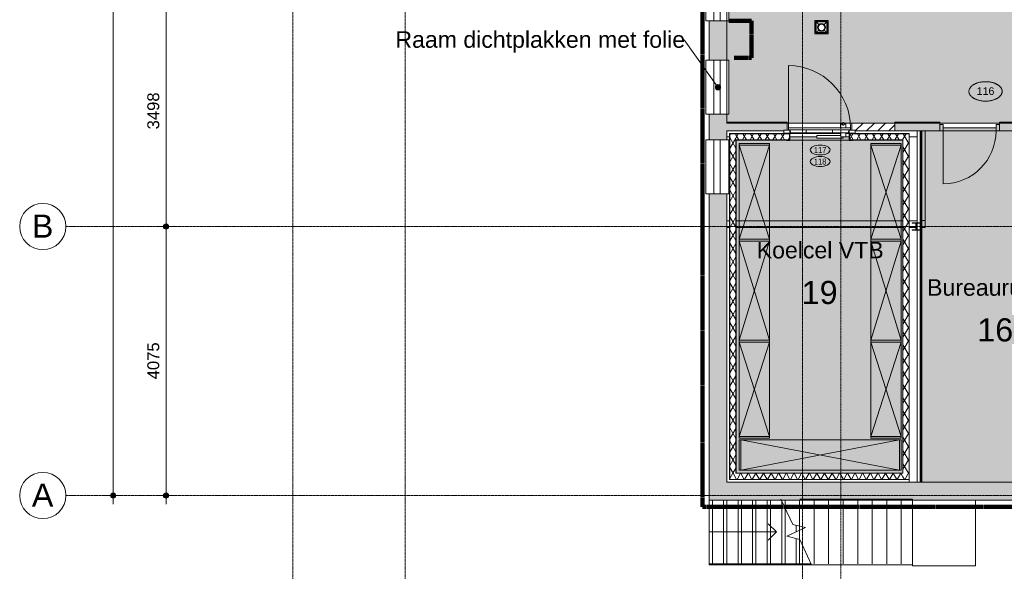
# Model space of a CAD drawing. Header units: millimetres. Extents: x 1989 to 88729, y 4659 to 113498.
# Tile 2 of 107: x 13596 to 28503, y 42912 to 51269. Entities that reach past the tile are written whole.
import ezdxf

# ---------------------------------------------------------------- set-up
doc = ezdxf.new("R2010")
doc.units = ezdxf.units.MM
for name, pattern in [('Afbreeklijn', [9, 5, -2, 0, -2]), ('ARC Grid Line', [22.225, 12.7, -3.175, 3.175, -3.175]), ('ARC Section Line', [17, 10, -3, 0, -1, 0, -3]), ('IMPORT-DASHED2', [0])]:
    doc.linetypes.add(name, pattern=pattern)
for name, color, linetype, lineweight in [('A--A2__Ruwbouw', 8, 'Continuous', 9), ('A--AR9__AlgVoorz', 1, 'Continuous', 9), ('A--L$01A__Algemeen', 7, 'Continuous', 9), ('A--L$07A__Stramien', 1, 'Continuous', 13), ('A--L21__Buitenwanden', 3, 'Continuous', 9), ('A--L22__Binnenwanden', 2, 'Continuous', 9), ('A--L23__Vloeren', 3, 'Continuous', 9), ('A--L24__TrapenHellingen', 1, 'Continuous', 9), ('A--L28__Hoofddraagconstructies', 3, 'Continuous', 9), ('A--L34__BalustradesLeuningen', 1, 'Continuous', 9), ('A--L3__Afbouw', 2, 'Continuous', 9), ('A--LD21__DetailPenFijnHidden', 1, 'Continuous', 9), ('A--LD30__DetailPenMiddel', 3, 'Continuous', 9), ('A--LR9__AlgVoorz', 7, 'Continuous', 9), ('A--M$01A__Algemeen', 1, 'Continuous', 13), ('A--M$01A__Algemeen-100', 1, 'Continuous', 13), ('A--T$01A__Algemeen', 1, 'Continuous', 9), ('A--T$07A__Stramien', 1, 'Continuous', 13), ('A--TR9__AlgVoorz', 1, 'Continuous', 13), ('ALN_L73_10_Apparaten', 250, 'Continuous', 20), ('ALN_L73_11_Apparaten', 252, 'Continuous', 15), ('ALN_L73_12_Apparaten', 8, 'IMPORT-DASHED2', 9), ('ALN_T73_Apparaten Text', 20, 'Continuous', 15), ('Up Arrows', 7, 'Continuous', 9)]:
    doc.layers.add(name, color=color, linetype=linetype, lineweight=lineweight)
doc.styles.add('Arial Narrow', font='ARIALN.TTF', dxfattribs={"height": 90})
doc.styles.add('Arial_1', font='arial.ttf', dxfattribs={"height": 115.2})
doc.styles.add('Arial_5', font='arial.ttf', dxfattribs={"height": 350})
doc.styles.add('Arial_6', font='arial.ttf', dxfattribs={"height": 250})
doc.styles.add('Arial_7', font='arial.ttf', dxfattribs={"height": 180})
doc.dimstyles.new('00_ARC_dimension_1_8mm', dxfattribs={"dimscale": 304.8, "dimtxt": 183.646692, "dimasz": 1.049869, "dimexe": 0.426509, "dimexo": 0.0625, "dimgap": 0.164042, "dimtad": 1, "dimdec": 0, "dimzin": 0, "dimdsep": 46, "dimtxsty": 'Arial_7', "dimblk1": 'DOTSMALL', "dimblk2": 'DOTSMALL', "dimsah": 1, "dimcen": 0.09, "dimdle": 0.426509, "dimadec": 3, "dimazin": 0, "dimtfac": 1, "dimtdec": 4, "dimtix": 1, "dimtmove": 0, "dimatfit": 3, "dimfxl": 0.426509, "dimfxlon": 1, "dimtvp": 1, "dimtolj": 1, "dimtzin": 0, "dimarcsym": 2})
pattern_1 = [(60, (-2971.13, 0), (-86.60254, 50), []), (120, (-2971.13, 0), (-86.60254, -50), [])]

# ---------------------------------------------------------------- blocks, each defined once
blk = doc.blocks.new('32_DO_WB_vo deur enkel2 - vo 2-2338812-DO-Begane grond - Nieuwe situatie Kitchen equipment')
at = {"layer": 'A--L3__Afbouw'}
h = blk.add_hatch(color=9, dxfattribs=at)
h.paths.add_polyline_path([(520, 60), (520, -40), (570, -40), (570, 60)])
h.paths.add_polyline_path([(-280, 60), (-330, 60), (-330, -40), (-280, -40)])
blk.add_hatch(color=9, dxfattribs=at).paths.add_polyline_path([(520, 60), (-280, 60), (-280, 10), (520, 10)])
at = {"layer": 'A--L$01A__Algemeen'}
blk.add_line((520, 60), (520, 860), dxfattribs=at)
blk.add_arc((520, 60), 800, 90, 180, dxfattribs=at)
at = {"layer": 'A--L3__Afbouw'}
for p, q in [((-280, 60), (-330, 60)), ((-330, 60), (-330, -40)), ((520, 60), (-280, 60)), ((-280, 60), (-280, 10)), ((-280, -40), (-280, 60)), ((-280, 10), (520, 10)), ((520, 10), (520, 60)), ((570, 60), (520, 60)), ((520, 60), (520, -40)), ((570, -40), (570, 60)), ((-330, -40), (-280, -40)), ((520, -40), (570, -40))]:
    blk.add_line(p, q, dxfattribs=at)
blk = doc.blocks.new('31_WI_WB_fixed glass - Ontwerpraam-2070651-DO-Begane grond - Nieuwe situatie Kitchen equipment')
at = {"layer": 'A--L3__Afbouw'}
for p, q in [((-900, 35), (-900, 165)), ((-900, 165), (900, 165)), ((900, 165), (900, 35)), ((-900, 35), (900, 35)), ((-900, -65), (-900, 35)), ((900, 35), (900, -65)), ((900, -65), (-900, -65)), ((-900, -179), (-900, -135)), ((900, -135), (900, -179)), ((-900, -179), (-900, -183)), ((-900, -183), (900, -183)), ((900, -183), (900, -179))]:
    blk.add_line(p, q, dxfattribs=at)
blk = doc.blocks.new('31_WI_WB_fixed glass - Ontwerpraam-2421921-DO-Begane grond - Nieuwe situatie Kitchen equipment')
at = {"layer": 'A--L3__Afbouw'}
for p, q in [((-409, 35), (-409, 165)), ((-409, 165), (409, 165)), ((409, 165), (409, 35)), ((-409, 35), (409, 35)), ((-409, -65), (-409, 35)), ((409, 35), (409, -65)), ((409, -65), (-409, -65)), ((-409, -179), (-409, -135)), ((409, -135), (409, -179)), ((-409, -179), (-409, -183)), ((-409, -183), (409, -183)), ((409, -183), (409, -179))]:
    blk.add_line(p, q, dxfattribs=at)
blk = doc.blocks.new('28_SCF_TLB_column steel HEA - HE120A-1981157-DO-Begane grond - Nieuwe situatie Kitchen equipment')
at = {"layer": 'A--L28__Hoofddraagconstructies'}
h = blk.add_hatch(dxfattribs=at)
h.set_pattern_fill('FP_6', color=256, style=0, pattern_type=2)
h.set_pattern_definition([(45, (-30139.26, -48135.44), (-251.4472, 251.4472), []), (45, (-30139.26, -47754.44), (-251.4472, 251.4472), [])])
h.paths.add_polyline_path([(15, -57), (60, -57), (60, -49), (2, -49), (-60, -57)])
h.paths.add_polyline_path([(2, 49), (60, 49), (60, 57), (-60, 57)])
for p, q in [((60, 57), (-60, 57)), ((-60, 57), (-60, 49)), ((-60, 49), (-3, 49)), ((-3, 49), (-3, -49)), ((2, -49), (2, 49)), ((2, 49), (60, 49)), ((60, 49), (60, 57)), ((-3, -49), (-60, -49)), ((-60, -49), (-60, -57)), ((-60, -57), (60, -57)), ((60, -49), (2, -49)), ((60, -57), (60, -49))]:
    blk.add_line(p, q, dxfattribs=at)
blk = doc.blocks.new('32_DO_WB_MFX3 - Metaflex_fl-MK--_2000x900_3sc-V52-DO-Begane grond - Nieuwe situatie Kitchen equipment')
at = {"layer": 'A--L3__Afbouw'}
for p, q in [((-470, 1080), (-470, 140)), ((320, 200), (320, 140)), ((340, 200), (320, 200)), ((325, 200), (320, 200)), ((360, 200), (332, 200)), ((400, 200), (380, 200)), ((388, 200), (380, 200)), ((400, 200), (395, 200)), ((400, 140), (400, 200)), ((-450, 100), (-540, 100)), ((-540, 100), (-540, 55)), ((-540, 55), (-450, 55)), ((-450, 55), (-500, 55)), ((-500, 55), (-500, 50)), ((-500, 50), (-455, 50)), ((-470, 140), (-470, 138)), ((470, 140), (-470, 140)), ((-470, 138), (-470, 110)), ((470, 138), (-470, 138)), ((470, 138), (-470, 138)), ((470, 110), (-470, 110)), ((-455, 50), (-455, -50)), ((-450, 110), (-435, 62)), ((-450, 55), (-450, 100)), ((-450, -55), (-450, 55)), ((-435, 62), (-200, 62)), ((-200, 110), (-200, 62)), ((200, 62), (-200, 62)), ((320, 22), (-40, 22)), ((-40, 22), (-40, -18)), ((-40, 22), (-40, 21)), ((200, 62), (200, 110)), ((200, 62), (435, 62)), ((320, 62), (320, 22)), ((325, 2), (400, 2)), ((360, -2), (360, 2)), ((360, -18), (360, 2)), ((396, 2), (400, 2)), ((400, 2), (400, 62)), ((435, 62), (450, 110)), ((540, 100), (450, 100)), ((450, 100), (450, 55)), ((450, 55), (540, 55)), ((500, 55), (450, 55)), ((450, 55), (450, -55)), ((455, -50), (455, 50)), ((455, 50), (500, 50)), ((470, 138), (470, 140)), ((470, 110), (470, 138)), ((500, 50), (500, 55)), ((540, 55), (540, 100)), ((-455, -50), (-500, -50)), ((-500, -50), (-500, -55)), ((-500, -55), (-450, -55)), ((-40, -18), (360, -18)), ((360, -18), (360, -17)), ((450, -55), (500, -55)), ((500, -50), (455, -50)), ((500, -55), (500, -50))]:
    blk.add_line(p, q, dxfattribs=at)
for centre, radius, start, end in [((-470, 140), 940, 360, 90), ((360, 200), 20, 360, 180), ((360, 200), 20, 180, 360)]:
    blk.add_arc(centre, radius, start, end, dxfattribs=at)
for points, knots in [([(350, 183), (350, 183), (349, 184), (347, 185), (346, 186), (344, 188), (342, 191), (341, 193), (341, 193)], [0.6666667, 0.6666667, 0.6666667, 0.6666667, 0.6875, 0.7222222, 0.7569444, 0.7916667, 0.8611111, 0.8888889, 0.8888889, 0.8888889, 0.8888889]), ([(380, 200), (380, 199), (380, 197), (379, 195), (379, 193), (377, 190), (375, 186), (371, 183), (367, 181), (364, 180), (361, 180), (359, 180), (357, 180), (356, 180)], [0, 0, 0, 0, 0.0555556, 0.0833333, 0.1111111, 0.1666667, 0.2222222, 0.3333333, 0.3888889, 0.4444444, 0.4791667, 0.5138889, 0.5555556, 0.5555556, 0.5555556, 0.5555556]), ([(320, 22), (320, 22), (320, 22), (321, 20), (323, 16), (324, 12), (324, 10), (325, 9), (325, 7), (325, 5), (325, 3), (325, 2)], [0, 0, 0, 0, 0.142857, 0.285714, 0.571429, 0.678571, 0.732143, 0.785714, 0.839286, 0.892857, 1, 1, 1, 1])]:
    blk.add_open_spline(points, degree=3, knots=knots, dxfattribs=at)
blk.add_open_spline([(320, 21), (320, 22), (320, 22), (320, 22)], degree=3, dxfattribs=at)
blk = doc.blocks.new('31_WI_WB_fixed glass - Ontwerpraam-2421983-DO-Begane grond - Nieuwe situatie Kitchen equipment')
at = {"layer": 'A--L3__Afbouw'}
for p, q in [((409, 183), (-409, 183)), ((-409, 183), (-409, 179)), ((-409, 135), (-409, 179)), ((409, 179), (409, 183)), ((409, 179), (409, 135)), ((-409, 65), (409, 65)), ((-409, -35), (-409, 65)), ((409, 65), (409, -35)), ((-409, -165), (-409, -35)), ((409, -35), (-409, -35)), ((409, -35), (409, -165)), ((409, -165), (-409, -165))]:
    blk.add_line(p, q, dxfattribs=at)
blk = doc.blocks.new('Railing - Railing-2437554-DO-Begane grond - Nieuwe situatie Kitchen equipment')
at = {"layer": 'A--L34__BalustradesLeuningen'}
for p, q in [((32459, 53121), (32459, 49717)), ((32471, 53121), (32459, 53121)), ((32471, 53121), (32474, 53121)), ((32459, 49717), (31399, 49717)), ((31399, 49717), (31399, 49705)), ((31399, 49702), (31399, 49705))]:
    blk.add_line(p, q, dxfattribs=at)
blk.add_open_spline([(32459, 49717), (32459, 49717), (32459, 49717), (32460, 49717), (32461, 49716), (32462, 49715), (32462, 49714), (32463, 49714), (32464, 49713), (32465, 49712), (32466, 49711), (32467, 49710), (32469, 49708), (32470, 49707), (32471, 49705)], degree=3, knots=[0, 0, 0, 0, 0.166667, 0.25, 0.333333, 0.416667, 0.458333, 0.5, 0.583333, 0.666667, 0.708333, 0.75, 0.833333, 1, 1, 1, 1], dxfattribs=at)
blk = doc.blocks.new('Railing - Railing-2437684-DO-Begane grond - Nieuwe situatie Kitchen equipment')
at = {"layer": 'A--L34__BalustradesLeuningen'}
for p, q in [((30499, 49717), (29819, 49717)), ((29819, 49717), (29819, 49705)), ((29819, 49717), (29819, 49705)), ((29819, 49702), (29819, 49705)), ((29819, 49705), (29819, 49702)), ((30499, 49705), (30499, 49717)), ((30499, 49705), (30499, 49717)), ((30499, 49702), (30499, 49705)), ((30499, 49705), (30499, 49702))]:
    blk.add_line(p, q, dxfattribs=at)
blk = doc.blocks.new('Railing - Railing-2437844-DO-Begane grond - Nieuwe situatie Kitchen equipment')
at = {"layer": 'A--L34__BalustradesLeuningen'}
for p, q in [((28185, 49717), (27274, 49717)), ((28185, 49705), (28185, 49717)), ((28185, 49705), (28185, 49717)), ((28185, 49702), (28185, 49705)), ((28185, 49705), (28185, 49702))]:
    blk.add_line(p, q, dxfattribs=at)
blk = doc.blocks.new('52_PF_FB_ARC_Drain Square1 - 200x200_hygienicpro rooster-V75-DO-Begane grond - Nieuwe situatie Kitchen equipment')
at = {"layer": 'A--LD21__DetailPenFijnHidden'}
for p, q in [((100, 100), (-100, 100)), ((-100, 100), (-100, -100)), ((-42, 45), (-87, 87)), ((-87, -87), (-87, 87)), ((-87, 87), (87, 87)), ((80, 80), (-80, 80)), ((-80, 80), (-80, -80)), ((-80, 80), (80, 80)), ((-80, -80), (-80, 80)), ((42, 45), (87, 87)), ((80, -80), (80, 80)), ((80, 80), (80, -80)), ((87, 87), (87, -87)), ((100, -100), (100, 100)), ((-100, -100), (100, -100)), ((-87, -87), (-42, -40)), ((87, -87), (-87, -87)), ((-80, -80), (80, -80)), ((80, -80), (-80, -80)), ((87, -87), (42, -40))]:
    blk.add_line(p, q, dxfattribs=at)
for radius in [60, 50]:
    blk.add_circle((0, 3), radius, dxfattribs=at)
for radius, start, end in [(60, 0, 180), (60, 180, 360), (50, 0, 180), (50, 90, 180), (50, 180, 360), (50, 180, 270), (50, 15, 75), (50, 300, 360)]:
    blk.add_arc((0, 3), radius, start, end, dxfattribs=at)
blk = doc.blocks.new('Generaal Spoorkazerne Ermelo DVOK-09 opgeschoond_dwg_POSITIENUMMER-2706809-DO-Begane grond - Nieuwe situatie Kitchen equipment')
at = {"color": 150, "lineweight": 15, "flags": 128}
blk.add_lwpolyline([(-5.03, 0), (-5.03, 0.11), (-5.02, 0.2), (-5, 0.34), (-4.97, 0.48), (-4.93, 0.6), (-4.86, 0.76), (-4.78, 0.92), (-4.69, 1.07), (-4.6, 1.2), (-4.54, 1.27), (-4.48, 1.34), (-4.43, 1.4), (-4.35, 1.49), (-4.26, 1.57), (-4.18, 1.64), (-4.07, 1.73), (-3.91, 1.86), (-3.77, 1.95), (-3.62, 2.05), (-3.49, 2.12), (-3.31, 2.22), (-3.18, 2.29), (-3.02, 2.36), (-2.86, 2.43), (-2.72, 2.48), (-2.53, 2.55), (-2.36, 2.61), (-2.17, 2.66), (-2, 2.71), (-1.73, 2.77), (-1.53, 2.81), (-1.37, 2.84), (-1.13, 2.88), (-0.93, 2.9), (-0.73, 2.92), (-0.52, 2.93), (-0.28, 2.95), (-0.09, 2.95), (0.17, 2.95), (0.35, 2.94), (0.58, 2.93), (0.78, 2.91), (1, 2.89), (1.15, 2.87), (1.32, 2.85), (1.47, 2.82), (1.68, 2.78), (1.88, 2.74), (2.01, 2.7), (2.16, 2.67), (2.37, 2.6), (2.54, 2.55), (2.65, 2.51), (2.78, 2.46), (2.91, 2.41), (3.05, 2.34), (3.21, 2.27), (3.32, 2.22), (3.46, 2.14), (3.61, 2.06), (3.73, 1.98), (3.85, 1.9), (4, 1.79), (4.11, 1.7), (4.21, 1.62), (4.33, 1.5), (4.43, 1.4), (4.53, 1.29), (4.62, 1.17), (4.69, 1.06), (4.77, 0.94), (4.83, 0.83), (4.89, 0.7), (4.93, 0.6), (4.97, 0.47), (4.99, 0.38), (5.02, 0.23), (5.03, 0.13), (5.03, 0.07), (5.03, 0.04), (5.03, -0.07), (5.02, -0.18), (5.02, -0.17), (5.01, -0.3), (4.96, -0.48), (4.92, -0.62), (4.88, -0.73), (4.79, -0.9), (4.74, -0.99), (4.69, -1.08), (4.62, -1.17), (4.52, -1.29), (4.44, -1.39), (4.37, -1.46), (4.28, -1.55), (4.2, -1.63), (4.05, -1.75), (3.95, -1.83), (3.83, -1.91), (3.65, -2.03), (3.52, -2.11), (3.37, -2.19), (3.23, -2.26), (3.12, -2.32), (2.93, -2.4), (2.81, -2.45), (2.67, -2.5), (2.5, -2.56), (2.26, -2.63), (2.12, -2.68), (1.9, -2.73), (1.71, -2.78), (1.55, -2.81), (1.41, -2.83), (1.28, -2.85), (1.11, -2.88), (0.84, -2.91), (0.68, -2.92), (0.46, -2.94), (0.29, -2.95), (0.1, -2.95), (-0.12, -2.95), (-0.33, -2.94), (-0.56, -2.93), (-0.83, -2.91), (-1.09, -2.88), (-1.3, -2.85), (-1.58, -2.8), (-1.83, -2.75), (-2.05, -2.69), (-2.13, -2.67), (-2.15, -2.67), (-2.41, -2.59), (-2.61, -2.52), (-2.79, -2.45), (-2.94, -2.39), (-3.08, -2.33), (-3.25, -2.25), (-3.37, -2.19), (-3.5, -2.12), (-3.64, -2.04), (-3.76, -1.96), (-3.89, -1.87), (-3.97, -1.81), (-4.08, -1.73), (-4.15, -1.67), (-4.32, -1.51), (-4.48, -1.35), (-4.55, -1.26), (-4.64, -1.14), (-4.73, -1), (-4.79, -0.9), (-4.86, -0.77), (-4.91, -0.65), (-4.94, -0.55), (-4.97, -0.44), (-5.01, -0.28), (-5.02, -0.19), (-5.03, -0.07)], close=True, dxfattribs=at)
blk = doc.blocks.new('Generaal Spoorkazerne Ermelo DVOK-09 opgeschoond_dwg-2706790-DO-Begane grond - Nieuwe situatie Kitchen equipment')
at = {"layer": 'ALN_L73_10_Apparaten', "color": 140}
for p, q in [((27461, 49370), (27921, 49370)), ((29911, 49370), (29451, 49370)), ((27921, 47943), (27461, 47943)), ((27921, 47913), (27461, 47913)), ((29451, 47943), (29911, 47943)), ((29451, 47913), (29911, 47913)), ((27921, 46413), (27461, 46413)), ((27921, 46383), (27461, 46383)), ((29451, 46413), (29911, 46413)), ((29451, 46383), (29911, 46383)), ((27921, 44955), (27461, 44955)), ((27486, 44905), (27486, 44445)), ((29451, 44955), (29911, 44955)), ((29886, 44445), (29886, 44905))]:
    blk.add_line(p, q, dxfattribs=at)
at = {"layer": 'ALN_L73_10_Apparaten', "color": 140, "flags": 128}
for points in [[(27461, 49395), (27461, 44930), (27921, 44930), (27921, 49395)], [(29911, 49395), (29911, 44930), (29451, 44930), (29451, 49395)], [(27461, 44905), (29911, 44905), (29911, 44445), (27461, 44445)]]:
    blk.add_lwpolyline(points, close=True, dxfattribs=at)
at = {"layer": 'ALN_L73_12_Apparaten', "color": 160, "linetype": 'Continuous'}
for p, q in [((27461, 49370), (27921, 47943)), ((27461, 47943), (27921, 49370)), ((29911, 49370), (29451, 47943)), ((29911, 47943), (29451, 49370)), ((27461, 47913), (27921, 46413)), ((27461, 46413), (27921, 47913)), ((29911, 47913), (29451, 46413)), ((29911, 46413), (29451, 47913)), ((27461, 44955), (27921, 46383)), ((27461, 46383), (27921, 44955)), ((29911, 44955), (29451, 46383)), ((29911, 46383), (29451, 44955)), ((27486, 44905), (29886, 44445)), ((29886, 44905), (27486, 44445))]:
    blk.add_line(p, q, dxfattribs=at)
at = {"layer": 'ALN_T73_Apparaten Text', "color": 150}
for centre in [(28686, 49295), (28686, 49120)]:
    blk.add_ellipse(centre, major_axis=(150, 0), ratio=0.5, dxfattribs=at)
at = {"xscale": 50, "yscale": 50, "zscale": 50}
blk.add_blockref('Generaal Spoorkazerne Ermelo DVOK-09 opgeschoond_dwg_POSITIENUMMER-2706809-DO-Begane grond - Nieuwe situatie Kitchen equipment', (31190, 50182), dxfattribs=at)
at = {"layer": 'ALN_T73_Apparaten Text', "color": 1, "attachment_point": 2}
for s, insert, char_height, width, line_spacing_factor, style in [('116', (31190, 50244), 115.2, 321.57, 0.941778, 'Arial_1'), ('117', (28686, 49339), 90, 205.58, 0.974696, 'Arial Narrow'), ('118', (28686, 49164), 90, 205.58, 0.974696, 'Arial Narrow')]:
    blk.add_mtext(s, dxfattribs=dict(at, insert=insert, char_height=char_height, width=width, line_spacing_factor=line_spacing_factor, style=style))
blk = doc.blocks.new('Grid - 3_5mm-18301-DO-Begane grond - Nieuwe situatie Kitchen equipment')
at = {"layer": 'A--T$07A__Stramien'}
blk.add_circle((0, 0), 3.5, dxfattribs=at)
blk = doc.blocks.new('DIMBLOCK1-DO-Begane grond - Nieuwe situatie Kitchen equipment')
at = {"layer": 'A--M$01A__Algemeen-100'}
h = blk.add_hatch(color=256, dxfattribs=at)
edge = h.paths.add_edge_path()
edge.add_arc((15812, 48135), 40, 0, 360)
h = blk.add_hatch(color=256, dxfattribs=at)
edge = h.paths.add_edge_path()
edge.add_arc((15812, 44060), 40, 0, 360)
for p, q in [((15812, 48135), (15682, 48135)), ((15812, 43930), (15812, 48135)), ((15812, 48135), (15942, 48135)), ((15812, 44060), (15682, 44060)), ((15812, 44060), (15942, 44060))]:
    blk.add_line(p, q, dxfattribs=at)
for centre in [(15812, 48135), (15812, 44060)]:
    blk.add_circle(centre, 40, dxfattribs=at)
at = {"layer": 'A--M$01A__Algemeen-100', "color": 0, "insert": (15528, 45821), "char_height": 180, "width": 664.52, "attachment_point": 1, "rotation": 90, "line_spacing_factor": 0.941778, "style": 'Arial_7'}
blk.add_mtext('4075', dxfattribs=at)
blk = doc.blocks.new('_DotSmall')
at = {"color": 0, "linetype": 'ByBlock', "const_width": 0.5}
blk.add_lwpolyline([(-0.0625, 0, 1), (0.0625, 0, 1)], format="xyb", close=True, dxfattribs=at)
blk = doc.blocks.new('DIMBLOCK2-DO-Begane grond - Nieuwe situatie Kitchen equipment')
at = {"layer": 'A--M$01A__Algemeen-100'}
h = blk.add_hatch(color=256, dxfattribs=at)
edge = h.paths.add_edge_path()
edge.add_arc((15812, 51633), 40, 0, 360)
h = blk.add_hatch(color=256, dxfattribs=at)
edge = h.paths.add_edge_path()
edge.add_arc((15812, 48135), 40, 0, 360)
for p, q in [((15812, 51633), (15682, 51633)), ((15812, 48135), (15812, 51633)), ((15812, 51633), (15942, 51633)), ((15812, 48135), (15682, 48135)), ((15812, 48135), (15942, 48135))]:
    blk.add_line(p, q, dxfattribs=at)
for centre in [(15812, 51633), (15812, 48135)]:
    blk.add_circle(centre, 40, dxfattribs=at)
at = {"layer": 'A--M$01A__Algemeen-100', "color": 0, "insert": (15528, 49607), "char_height": 180, "width": 664.52, "attachment_point": 1, "rotation": 90, "line_spacing_factor": 0.941778, "style": 'Arial_7'}
blk.add_mtext('3498', dxfattribs=at)
blk = doc.blocks.new('DIMBLOCK9-DO-Begane grond - Nieuwe situatie Kitchen equipment')
at = {"layer": 'A--M$01A__Algemeen-100'}
h = blk.add_hatch(color=256, dxfattribs=at)
edge = h.paths.add_edge_path()
edge.add_arc((15012, 81851), 40, 0, 360)
h = blk.add_hatch(color=256, dxfattribs=at)
edge = h.paths.add_edge_path()
edge.add_arc((15012, 44060), 40, 0, 360)
for p, q in [((15012, 81851), (14882, 81851)), ((15012, 43930), (15012, 81981)), ((15012, 81851), (15142, 81851)), ((15012, 44060), (14882, 44060)), ((15012, 44060), (15142, 44060))]:
    blk.add_line(p, q, dxfattribs=at)
for centre in [(15012, 81851), (15012, 44060)]:
    blk.add_circle(centre, 40, dxfattribs=at)
at = {"layer": 'A--M$01A__Algemeen-100', "color": 0, "insert": (14728, 62610), "char_height": 180, "width": 830.65, "attachment_point": 1, "rotation": 90, "line_spacing_factor": 0.941778, "style": 'Arial_7'}
blk.add_mtext('37791', dxfattribs=at)

msp = doc.modelspace()

# ---------------------------------------------------------------- hatches: boundary and pattern name
at = {"layer": 'A--A2__Ruwbouw'}
h = msp.add_hatch(color=9, dxfattribs=at)
h.paths.add_polyline_path([(24198.1, 44261.4), (24303.1, 44261.4), (24303.1, 48631.7), (24033.1, 48631.7), (24033.1, 44261.4)])
h.paths.add_polyline_path([(24303.1, 49449.4), (24303.1, 49835.5), (24033.1, 49835.5), (24033.1, 49449.4), (24203.1, 49449.4)])
h.paths.add_polyline_path([(24133.1, 50653.2), (24303.1, 50653.2), (24303.1, 51250.8), (24033.1, 51250.8), (24033.1, 50653.2), (24127, 50653.2)])
h.paths.add_polyline_path([(24127, 53050.8), (24303.1, 53050.8), (24303.1, 53191.4), (24033.1, 53191.4), (24033.1, 53050.8), (24124.3, 53050.8)])
h.paths.add_polyline_path([(24198.1, 55091.4), (24303.1, 55091.4), (24303.1, 56108.4), (24033.1, 56108.4), (24033.1, 55091.4)])
h.paths.add_polyline_path([(24198.1, 57923.9), (24303.1, 57923.9), (24303.1, 59131.4), (24093.1, 59131.4), (24093.1, 59071.4), (24033.1, 59071.4), (24033.1, 57923.9), (24103.1, 57923.9)])
h = msp.add_hatch(color=9, dxfattribs=at)
h.paths.add_polyline_path([(26969, 49582.4), (27069.8, 49582.4), (27069.8, 49702.4), (26847.9, 49702.4), (26847.9, 49582.4), (26965, 49582.4)])
h.paths.add_polyline_path([(24303.1, 49582.4), (25164.1, 49582.4), (25164.1, 49592.4), (25214.1, 49592.4), (25214.1, 49702.4), (24303.1, 49702.4)])
h = msp.add_hatch(dxfattribs=at)
h.set_pattern_fill('FP_4', color=256, angle=45, style=0, pattern_type=2)
h.set_pattern_definition([(45, (-2971.13, 0), (-84.85281, 84.85281), [])])
h.paths.add_polyline_path([(26260.5, 49582.4), (26847.9, 49582.4), (26847.9, 49702.4), (26194.1, 49702.4), (26194.1, 49592.4), (26244.1, 49592.4), (26244.1, 49582.4)])
h = msp.add_hatch(color=9, dxfattribs=at)
h.paths.add_polyline_path([(29503.1, 49582.4), (29503.1, 49702.4), (28427.9, 49702.4), (28427.9, 49582.4), (29062.5, 49582.4)])
h.paths.add_polyline_path([(27069.8, 49582.4), (27527.9, 49582.4), (27527.9, 49702.4), (27069.8, 49702.4)])
h = msp.add_hatch(dxfattribs=at)
h.set_pattern_fill('FP_2', color=256, angle=60, style=0, pattern_type=2)
h.set_pattern_definition(pattern_1)
h.paths.add_polyline_path([(24392.5, 44397.4), (24439.1, 44401.4), (24439.1, 49538.4), (24347.1, 49538.4), (24347.1, 44397.4)])
h = msp.add_hatch(dxfattribs=at)
h.set_pattern_fill('FP_2', color=256, angle=60, style=0, pattern_type=2)
h.set_pattern_definition(pattern_1)
h.paths.add_polyline_path([(26965, 49446.4), (26969, 49446.5), (26965, 49538.4), (26159.1, 49538.4), (26163.1, 49446.4), (26260.5, 49446.4)])
h.paths.add_polyline_path([(24443.1, 49446.4), (25249.1, 49446.4), (25245.1, 49538.4), (24439.1, 49538.4), (24439.1, 49446.4)])
h = msp.add_hatch(dxfattribs=at)
h.set_pattern_fill('FP_2', color=256, angle=60, style=0, pattern_type=2)
h.set_pattern_definition(pattern_1)
h.paths.add_polyline_path([(27061, 44305.4), (27061, 49538.4), (26969, 49538.4), (26969, 44305.4)])
h = msp.add_hatch(dxfattribs=at)
h.set_pattern_fill('FP_2', color=256, angle=60, style=0, pattern_type=2)
h.set_pattern_definition(pattern_1)
h.paths.add_polyline_path([(25249.1, 49442.4), (25245.1, 49446.4), (25149.1, 49442.4)])
h = msp.add_hatch(dxfattribs=at)
h.set_pattern_fill('FP_2', color=256, angle=60, style=0, pattern_type=2)
h.set_pattern_definition(pattern_1)
h.paths.add_polyline_path([(24439.1, 44401.4), (24443.1, 44401.4), (24439.1, 45262.6)])
h = msp.add_hatch(dxfattribs=at)
h.set_pattern_fill('FP_2', color=256, angle=60, style=0, pattern_type=2)
h.set_pattern_definition(pattern_1)
h.paths.add_polyline_path([(26965, 44305.4), (26969, 44305.4), (26965, 44397.4), (24347.1, 44397.4), (24347.1, 44305.4), (26260.5, 44305.4)])
h = msp.add_hatch(dxfattribs=at)
h.set_pattern_fill('FP_2', color=256, angle=60, style=0, pattern_type=2)
h.set_pattern_definition(pattern_1)
h.paths.add_polyline_path([(26965, 44397.4), (26965, 44401.4), (26260.5, 44397.4)])
msp.add_hatch(color=9, dxfattribs=at).paths.add_polyline_path([(24198.1, 43991.4), (32693.1, 43991.4), (32693.1, 44261.4), (24033.1, 44261.4), (24033.1, 43991.4)])
at = {"layer": 'A--AR9__AlgVoorz'}
h = msp.add_hatch(color=7, dxfattribs=at)
h.paths.add_polyline_path([(27535.6, 59131.4), (27545.6, 59146.4), (27545.6, 59236.4), (27535.6, 59236.4), (27535.6, 59145.4)])
h.paths.add_polyline_path([(24303.1, 49702.4), (26051, 49702.4), (26064.1, 49712.4), (26071.8, 49702.4), (28427.9, 49708.6), (28427.9, 49717.4), (29488.1, 49717.4), (29494.1, 53121.4), (29503.1, 53121.4), (29503.1, 53185.4), (29478.1, 53185.4), (29463.1, 53175.4), (29463.1, 53225.4), (29503.1, 53225.4), (29503.1, 55060.4), (29463.1, 55060.4), (29463.1, 55110.4), (29478.1, 55100.4), (29503.1, 55100.4), (29503.1, 59131.4), (29437.6, 59131.4), (29435.6, 59183.4), (29420.6, 59183.4), (29420.6, 59236.4), (27585.6, 59236.4), (27585.6, 59183.4), (27568.6, 59183.4), (27568.6, 59131.4), (27518.1, 59131.4), (27512.1, 55076.9), (27283.1, 55082.4), (27283.1, 55091.4), (24303.1, 55091.4), (24303.1, 53050.8), (24333.1, 53050.8), (24333.1, 51250.8), (24303.1, 51250.8), (24303.1, 50653.2), (24333.1, 50653.2), (24333.1, 49835.5), (24303.1, 49835.5), (24303.1, 49811.6)])
h.paths.add_polyline_path([(25636, 51054.1), (25636, 51254.1), (25836, 51254.1), (25836, 51054.1), (25793.5, 51054.1)])
h.paths.add_polyline_path([(29470.6, 59131.4), (29470.6, 59236.4), (29460.6, 59236.4), (29461.3, 59145.4)])
h.paths.add_polyline_path([(29062.5, 59141.4), (28505.6, 59145.4), (28505.6, 59181.4), (29435.6, 59177.1), (29435.6, 59141.4)])
h.paths.add_polyline_path([(28128.5, 59141.4), (27570.6, 59146.4), (27570.6, 59181.4), (28500.6, 59181.4), (28500.6, 59141.4), (28392.6, 59141.4)])
for points in [[(32789.7, 44261.4), (33503.1, 44261.4), (33503.1, 48121.4), (29503.1, 48121.4), (29503.1, 49582.4), (27253.1, 49582.4), (27253.1, 44261.4), (32693.1, 44261.4)], [(26965, 44401.4), (26965, 49442.4), (26154.1, 49446.4), (26154.1, 49491.4), (26064.1, 49484.4), (26064.1, 49474.9), (25664.1, 49482), (25664.1, 49491.4), (25254.1, 49491.4), (25249.1, 49442.4), (24443.1, 49437.4), (24443.1, 44401.4), (26260.5, 44401.4)]]:
    msp.add_hatch(color=7, dxfattribs=at).paths.add_polyline_path(points)
at = {"layer": 'A--T$01A__Algemeen', "lineweight": 13}
h = msp.add_hatch(color=256, dxfattribs=at)
edge = h.paths.add_edge_path()
edge.add_arc((24168.1, 50244.3), 40, 0, 360)

# ---------------------------------------------------------------- linework, layer by layer
at = {"layer": 'A--L$01A__Algemeen', "linetype": 'ARC Section Line', "lineweight": 13}
msp.add_line((26030.1, 42579.2), (26030.1, 59190.6), dxfattribs=at)
at = {"layer": 'A--L$07A__Stramien', "linetype": 'ARC Grid Line'}
for p, q in [((17733.1, 95686.5), (17733.1, 39676.1)), ((19431.1, 95686.5), (19431.1, 39676.1)), ((25446.1, 95686.5), (25446.1, 39676.1)), ((59451.8, 48135.4), (14295.8, 48135.4)), ((59451.8, 44060.4), (14295.8, 44060.4))]:
    msp.add_line(p, q, dxfattribs=at)
at = {"layer": 'A--L21__Buitenwanden', "lineweight": 15}
for p, q in [((24103.1, 51250.8), (24033.1, 51250.8)), ((24033.1, 51250.8), (24033.1, 50653.2)), ((24303.1, 50653.2), (24303.1, 51250.8)), ((24033.1, 50653.2), (24103.1, 50653.2)), ((24103.1, 49835.5), (24033.1, 49835.5)), ((24033.1, 49835.5), (24033.1, 49449.4)), ((24303.1, 49702.4), (24303.1, 49835.5)), ((24303.1, 49449.4), (24303.1, 49582.4)), ((24033.1, 49449.4), (24103.1, 49449.4)), ((24103.1, 48631.7), (24033.1, 48631.7)), ((24033.1, 48631.7), (24033.1, 43991.4)), ((24303.1, 44261.4), (24303.1, 48631.7)), ((32693.1, 44261.4), (24303.1, 44261.4)), ((24033.1, 43991.4), (31446.1, 43991.4))]:
    msp.add_line(p, q, dxfattribs=at)
at = {"layer": 'A--L22__Binnenwanden', "lineweight": 15}
for p, q in [((25214.1, 49702.4), (24303.1, 49702.4)), ((25214.1, 49592.4), (25214.1, 49702.4)), ((27527.9, 49702.4), (26194.1, 49702.4)), ((26194.1, 49702.4), (26194.1, 49592.4)), ((27527.9, 49582.4), (27527.9, 49702.4)), ((29503.1, 49702.4), (28427.9, 49702.4)), ((28427.9, 49702.4), (28427.9, 49582.4)), ((24303.1, 49582.4), (25164.1, 49582.4)), ((24343.1, 49542.4), (24343.1, 44301.4)), ((25249.1, 49542.4), (24343.1, 49542.4)), ((24347.1, 49538.4), (24347.1, 44305.4)), ((25249.1, 49538.4), (24347.1, 49538.4)), ((27065, 49542.4), (26159.1, 49542.4)), ((27061, 49538.4), (26159.1, 49538.4)), ((26244.1, 49582.4), (27527.9, 49582.4)), ((27061, 44305.4), (27061, 49538.4)), ((27065, 44301.4), (27065, 49542.4)), ((27183.1, 49582.4), (27183.1, 48192.4)), ((27228.1, 49582.4), (27228.1, 48192.4)), ((27240.6, 49582.4), (27240.6, 44261.4)), ((27253.1, 44261.4), (27253.1, 49582.4)), ((28427.9, 49582.4), (29503.1, 49582.4)), ((24439.1, 49446.4), (24439.1, 44397.4)), ((25249.1, 49446.4), (24439.1, 49446.4)), ((24443.1, 44401.4), (24443.1, 49442.4)), ((24443.1, 49442.4), (25249.1, 49442.4)), ((26969, 49446.4), (26159.1, 49446.4)), ((26159.1, 49442.4), (26965, 49442.4)), ((26965, 49442.4), (26965, 44401.4)), ((26969, 44397.4), (26969, 49446.4)), ((27183.1, 48184.4), (27183.1, 48086.4)), ((27228.1, 48184.4), (27228.1, 48086.4)), ((27183.1, 48078.4), (27183.1, 44261.4)), ((27228.1, 48078.4), (27228.1, 44261.4)), ((24343.1, 44301.4), (27065, 44301.4)), ((24347.1, 44305.4), (27061, 44305.4)), ((24439.1, 44397.4), (26969, 44397.4)), ((26965, 44401.4), (24443.1, 44401.4))]:
    msp.add_line(p, q, dxfattribs=at)
at = {"layer": 'A--L22__Binnenwanden'}
for p, q in [((25214.1, 49702.4), (26051, 49702.4)), ((26071.8, 49702.4), (26194.1, 49702.4)), ((26847.9, 49702.4), (26847.9, 49582.4)), ((27527.9, 49702.4), (28427.9, 49702.4)), ((25253.8, 49542.4), (26027, 49542.4)), ((26097.8, 49542.4), (26154.3, 49542.4)), ((26154.1, 49442.4), (25254.1, 49442.4))]:
    msp.add_line(p, q, dxfattribs=at)
at = {"layer": 'A--L23__Vloeren'}
for p, q in [((25636, 51054.1), (25636, 51254.1)), ((25636, 51254.1), (25836, 51254.1)), ((25836, 51254.1), (25836, 51054.1)), ((25836, 51054.1), (25636, 51054.1)), ((27303.1, 49582.4), (27303.1, 48121.4)), ((24343.1, 49491.4), (24303.1, 49491.4)), ((25664.1, 49491.4), (25254.1, 49491.4)), ((26154.1, 49491.4), (26052.8, 49491.4)), ((27183.1, 49491.4), (27065, 49491.4)), ((24303.1, 48221.4), (24343.1, 48221.4)), ((24442.2, 48221.4), (26965, 48221.4)), ((27064, 48221.4), (27183.1, 48221.4)), ((27303.1, 48226.4), (27253.1, 48226.4)), ((24343.1, 48121.4), (24303.1, 48121.4)), ((26965, 48121.4), (24442.1, 48121.4)), ((27165.6, 48121.4), (27065, 48121.4)), ((27183.1, 48121.4), (27170.6, 48121.4)), ((27303.1, 48121.4), (27253.1, 48121.4)), ((27065, 44301.4), (27065, 44261.4))]:
    msp.add_line(p, q, dxfattribs=at)
at = {"layer": 'A--L24__TrapenHellingen'}
for p, q in [((24033.1, 43991.4), (24033.1, 43026.4)), ((24083.1, 43991.4), (24083.1, 43026.4)), ((24253.1, 43991.4), (24253.1, 43026.4)), ((24303.1, 43991.4), (24303.1, 43026.4)), ((24473.1, 43991.4), (24473.1, 43026.4)), ((24523.1, 43991.4), (24523.1, 43026.4)), ((24693.1, 43991.4), (24693.1, 43026.4)), ((24743.1, 43991.4), (24743.1, 43026.4)), ((24913.1, 43991.4), (24913.1, 43026.4)), ((24963.1, 43991.4), (24963.1, 43026.4)), ((25300.3, 43622.2), (25121.1, 44006.4)), ((25133.1, 43980.7), (25133.1, 43026.4)), ((25183.1, 43991.4), (25183.1, 43873.5)), ((25403.1, 43991.4), (25403.1, 43597.2)), ((25406.2, 44006.4), (27113.1, 44006.4)), ((25623.1, 43991.4), (25623.1, 43026.4)), ((25843.1, 43991.4), (25843.1, 43026.4)), ((26063.1, 43991.4), (26063.1, 43026.4)), ((26283.1, 43991.4), (26283.1, 43026.4)), ((26503.1, 43991.4), (26503.1, 43026.4)), ((26723.1, 43991.4), (26723.1, 43026.4)), ((26943.1, 43991.4), (26943.1, 43026.4)), ((27111, 43991.4), (27111, 42996.4)), ((28066, 43991.4), (27111, 43991.4)), ((27113.1, 44006.4), (27113.1, 43011.4)), ((28066, 42996.4), (28066, 43991.4)), ((25183.1, 43873.5), (25183.1, 43026.4)), ((25211.5, 43442.9), (25494.7, 43575)), ((25494.7, 43575), (25300.3, 43622.2)), ((25353.1, 43609.4), (25353.1, 43508.9)), ((25403.1, 43597.2), (25403.1, 43532.3)), ((25403.1, 43532.3), (25403.1, 43396.3)), ((25406, 43395.7), (25211.5, 43442.9)), ((25353.1, 43408.5), (25353.1, 43026.4)), ((25403.1, 43396.3), (25403.1, 43026.4)), ((25585.1, 43011.4), (25406, 43395.7)), ((24033.1, 43026.4), (24033.1, 43011.4)), ((24033.1, 43026.4), (24253.1, 43026.4)), ((24033.1, 43011.4), (25585.1, 43011.4)), ((24253.1, 43026.4), (24473.1, 43026.4)), ((24473.1, 43026.4), (24693.1, 43026.4)), ((24693.1, 43026.4), (24913.1, 43026.4)), ((24913.1, 43026.4), (25133.1, 43026.4)), ((25133.1, 43026.4), (25353.1, 43026.4)), ((25353.1, 43026.4), (25573.1, 43026.4)), ((25573.1, 43037.2), (25573.1, 43026.4)), ((25573.1, 43026.4), (25578.1, 43026.4)), ((25585.1, 43011.4), (27113.1, 43011.4)), ((27111, 42996.4), (28066, 42996.4))]:
    msp.add_line(p, q, dxfattribs=at)
at = {"layer": 'A--LD30__DetailPenMiddel', "linetype": 'Afbreeklijn', "lineweight": 100}
for p, q in [((23933.1, 55371.4), (23933.1, 43891.4)), ((24333.1, 51250.8), (24673.1, 51250.8)), ((24673.1, 51250.8), (24673.1, 50690.8)), ((24673.1, 50690.8), (24413.1, 50690.8)), ((23933.1, 43891.4), (27503.1, 43891.4)), ((27503.1, 43891.4), (33703.1, 43891.4))]:
    msp.add_line(p, q, dxfattribs=at)
at = {"layer": 'A--LR9__AlgVoorz', "flags": 128}
for points in [[(29503.1, 49702.4), (29503.1, 53121.4), (29503.1, 55219.4), (29503.1, 59131.4), (27503.1, 59131.4), (27503.1, 55091.4), (24303.1, 55091.4), (24303.1, 49702.4), (27069.8, 49702.4), (27218.1, 49702.4)], [(33503.1, 44261.4), (33503.1, 45311.4), (33503.1, 48121.4), (33203.1, 48121.4), (31653.1, 48121.4), (31603.1, 48121.4), (29503.1, 48121.4), (29503.1, 49582.4), (27253.1, 49582.4), (27253.1, 44261.4), (32691.5, 44261.4), (32693.1, 44261.4), (32964.7, 44261.4)], [(26965, 44401.4), (26965, 49442.4), (24443.1, 49442.4), (24443.1, 44401.4)]]:
    msp.add_lwpolyline(points, close=True, dxfattribs=at)
at = {"layer": 'A--T$01A__Algemeen', "lineweight": 13}
msp.add_line((24168.1, 50244.3), (23656.7, 50962), dxfattribs=at)
msp.add_circle((24168.1, 50244.3), 40, dxfattribs=at)
at = {"layer": 'Up Arrows'}
for p, q in [((25053.1, 43508.9), (24928.1, 43633.9)), ((24033.1, 43508.9), (24253.1, 43508.9)), ((24253.1, 43508.9), (24473.1, 43508.9)), ((24473.1, 43508.9), (24693.1, 43508.9)), ((24693.1, 43508.9), (24913.1, 43508.9)), ((24913.1, 43508.9), (25053.1, 43508.9)), ((25053.1, 43508.9), (24928.1, 43383.9))]:
    msp.add_line(p, q, dxfattribs=at)

# ---------------------------------------------------------------- block references
at = {"layer": 'A--L28__Hoofddraagconstructies'}
msp.add_blockref('28_SCF_TLB_column steel HEA - HE120A-1981157-DO-Begane grond - Nieuwe situatie Kitchen equipment', (27168.1, 48135.4), dxfattribs=at)
at = {"layer": 'A--L34__BalustradesLeuningen'}
for name in ['Railing - Railing-2437554-DO-Begane grond - Nieuwe situatie Kitchen equipment', 'Railing - Railing-2437844-DO-Begane grond - Nieuwe situatie Kitchen equipment', 'Railing - Railing-2437684-DO-Begane grond - Nieuwe situatie Kitchen equipment']:
    msp.add_blockref(name, (-2971.1, 0), dxfattribs=at)
at = {"layer": 'A--L3__Afbouw'}
for name, p, rotation in [('31_WI_WB_fixed glass - Ontwerpraam-2070651-DO-Begane grond - Nieuwe situatie Kitchen equipment', (24168.1, 52150.8), 269.9999999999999), ('31_WI_WB_fixed glass - Ontwerpraam-2421921-DO-Begane grond - Nieuwe situatie Kitchen equipment', (24168.1, 50244.3), 269.9999999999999), ('32_DO_WB_vo deur enkel2 - vo 2-2338812-DO-Begane grond - Nieuwe situatie Kitchen equipment', (28097.9, 49642.4), 180), ('31_WI_WB_fixed glass - Ontwerpraam-2421983-DO-Begane grond - Nieuwe situatie Kitchen equipment', (24168.1, 49040.6), 90.0000000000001)]:
    msp.add_blockref(name, p, dxfattribs=dict(at, rotation=rotation))
msp.add_blockref('32_DO_WB_MFX3 - Metaflex_fl-MK--_2000x900_3sc-V52-DO-Begane grond - Nieuwe situatie Kitchen equipment', (25704.1, 49492.4), dxfattribs=at)
at = {"layer": 'A--LD21__DetailPenFijnHidden', "rotation": 180}
msp.add_blockref('52_PF_FB_ARC_Drain Square1 - 200x200_hygienicpro rooster-V75-DO-Begane grond - Nieuwe situatie Kitchen equipment', (25736, 51154.1), dxfattribs=at)
at = {"layer": 'A--T$07A__Stramien', "xscale": 99.99999999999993, "yscale": 99.99999999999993, "zscale": 99.99999999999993, "rotation": 89.99999999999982}
for p in [(13945.8, 48135.4), (13945.8, 44060.4)]:
    msp.add_blockref('Grid - 3_5mm-18301-DO-Begane grond - Nieuwe situatie Kitchen equipment', p, dxfattribs=at)
at = {"layer": 'ALN_L73_11_Apparaten', "color": 150}
msp.add_blockref('Generaal Spoorkazerne Ermelo DVOK-09 opgeschoond_dwg-2706790-DO-Begane grond - Nieuwe situatie Kitchen equipment', (-2971.1, 0), dxfattribs=at)

# ---------------------------------------------------------------- texts
at = {"layer": 'A--T$01A__Algemeen', "lineweight": 13, "insert": (19284.7, 51093), "char_height": 250, "width": 5291.137, "attachment_point": 1, "style": 'Arial_6'}
msp.add_mtext('Raam dichtplakken met folie', dxfattribs=at)
at = {"layer": 'A--T$07A__Stramien', "char_height": 350, "width": 400.844, "attachment_point": 1, "style": 'Arial_5'}
for s, insert in [('B', (13779.9, 48316.6)), ('A', (13779.9, 44241.6))]:
    msp.add_mtext(s, dxfattribs=dict(at, insert=insert))
at = {"layer": 'A--TR9__AlgVoorz', "attachment_point": 1}
for s, insert, char_height, width, style in [('Koelcel VTB', (24755.1, 47903), 250, 2316.877, 'Arial_6'), ('19', (25435.1, 47311.3), 350, 673.417, 'Arial_5'), ('Bureauruimte', (27334.3, 47336.7), 250, 2509.282, 'Arial_6'), ('16', (28093.7, 46745), 350, 673.417, 'Arial_5')]:
    msp.add_mtext(s, dxfattribs=dict(at, insert=insert, char_height=char_height, width=width, style=style))

# ---------------------------------------------------------------- dimensions: what is measured, and where the dimension line sits
at = {"layer": 'A--M$01A__Algemeen'}
for base, p1, p2, override, picture, middle in [((15011.9, 81851.4), (14881.9, 44060.4), (14881.9, 81851.4), {"dimpost": '<>', "dimfxl": 37791}, 'DIMBLOCK9-DO-Begane grond - Nieuwe situatie Kitchen equipment', (14869.9, 62955.9)), ((15811.8786324, 51632.9443053), (15681.8786324, 48135.4443053), (15681.8786324, 51632.9443053), {"dimpost": '<>', "dimfxl": 3497.5}, 'DIMBLOCK2-DO-Begane grond - Nieuwe situatie Kitchen equipment', (15669.9141025, 49884.1943053)), ((15811.9, 48135.4), (15681.9, 44060.4), (15681.9, 48135.4), {"dimpost": '<>', "dimfxl": 4075}, 'DIMBLOCK1-DO-Begane grond - Nieuwe situatie Kitchen equipment', (15670, 46097.9))]:
    dim = msp.add_linear_dim(base=base, p1=p1, p2=p2, angle=90, dimstyle='00_ARC_dimension_1_8mm', override=override, dxfattribs=at)
    dim.commit()
    dim.dimension.update_dxf_attribs({"geometry": picture, "text_midpoint": middle})

doc.saveas('drawing.dxf')
